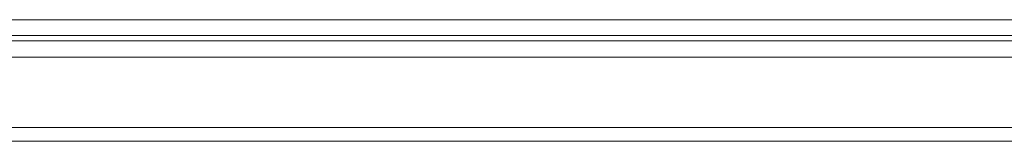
# Model space of a CAD drawing. Header units: inches. Extents: x 8 to 265, y 5 to 155.
# Tile 85 of 152: x 59.9 to 68.43, y 143.68 to 144.73. Entities that reach past the tile are written whole.
import ezdxf

# ---------------------------------------------------------------- set-up
doc = ezdxf.new("R2010")
doc.units = ezdxf.units.IN
doc.header["$LTSCALE"] = 16
doc.header["$MEASUREMENT"] = 0
doc.layers.add('Visible (ANSI)', color=7, linetype='Continuous', lineweight=5)
doc.layers.add('Visible Narrow (ANSI)', color=7, linetype='Continuous', lineweight=5)

msp = doc.modelspace()

# ---------------------------------------------------------------- linework, layer by layer
at = {"layer": 'Visible (ANSI)'}
for p, q in [((106.8089, 144.5931), (47.1216, 144.5931)), ((47.0513, 144.4056), (76.6312, 144.4056)), ((76.5954, 143.6756), (47.0871, 143.6756))]:
    msp.add_line(p, q, dxfattribs=at)
at = {"layer": 'Visible Narrow (ANSI)'}
for p, q in [((47.0393, 144.7296), (106.8913, 144.7296)), ((76.2778, 144.5462), (47.7693, 144.5462)), ((47.0513, 143.7964), (76.6312, 143.7964))]:
    msp.add_line(p, q, dxfattribs=at)

doc.saveas('drawing.dxf')
